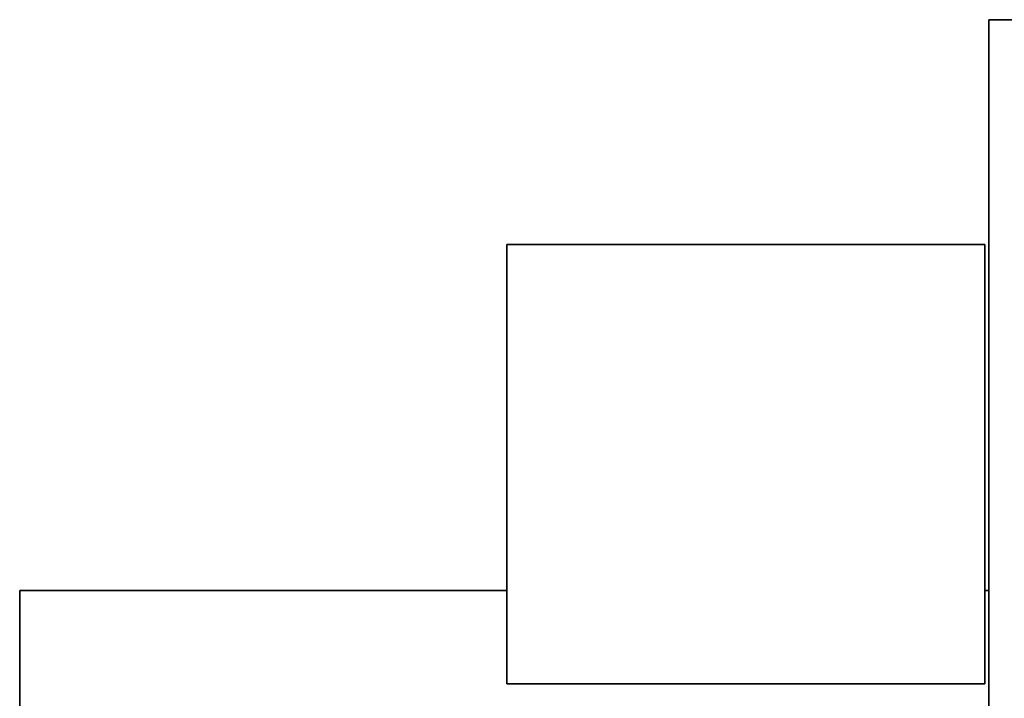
# Model space of a CAD drawing. Header units: millimetres. Extents: x 425 to 835, y 157 to 734.
# Tile 6 of 7: x 425 to 671, y 538 to 707. Entities that reach past the tile are written whole.
import ezdxf

# ---------------------------------------------------------------- set-up
doc = ezdxf.new("R2010")
doc.units = ezdxf.units.MM
doc.header["$LTSCALE"] = 3
doc.layers.add('Krawędzie widoczne(ISO)', color=7, linetype='Continuous', lineweight=35, true_color=0x262659)

msp = doc.modelspace()

# ---------------------------------------------------------------- linework, layer by layer
at = {"layer": 'Krawędzie widoczne(ISO)'}
for p, q in [((666.65, 317.46), (666.65, 706.8)), ((666.65, 706.8), (677.15, 706.8)), ((546.66, 650.8), (665.63, 650.8)), ((546.66, 541.38), (546.66, 650.8)), ((546.66, 650.8), (546.66, 650.8)), ((546.66, 564.6), (546.66, 650.8)), ((665.63, 541.38), (665.63, 650.8)), ((425.35, 564.6), (425.35, 389)), ((546.66, 564.6), (425.35, 564.6)), ((666.65, 564.6), (665.63, 564.6)), ((665.63, 541.38), (546.66, 541.38))]:
    msp.add_line(p, q, dxfattribs=at)
at = {"layer": 'Krawędzie widoczne(ISO)', "flags": 128}
msp.add_lwpolyline([(546.66, 541.38), (546.66, 547.33), (546.66, 552.48), (546.66, 556.77), (546.66, 560.17), (546.66, 562.62), (546.66, 564.1, 0.000009), (546.66, 564.2, 0.000002), (546.66, 564.6)], format="xyb", dxfattribs=at)

doc.saveas('drawing.dxf')
